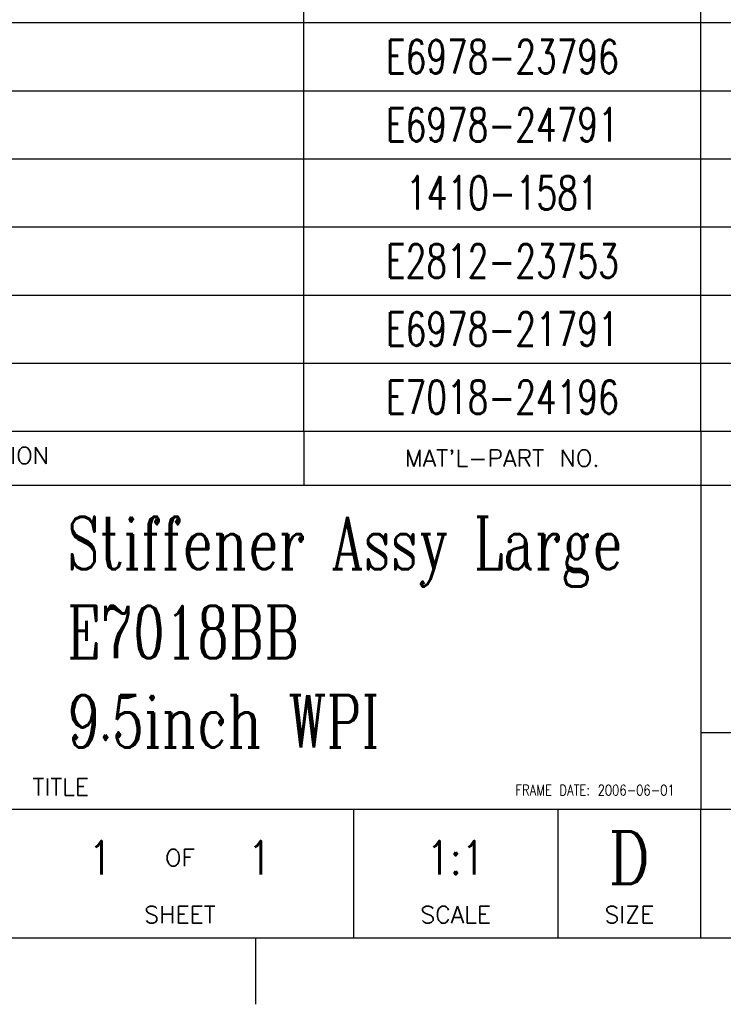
# Model space of a CAD drawing. Header units: inches. Extents: x 0 to 882, y 0 to 559.
# Tile 12 of 29: x 728 to 795, y 0 to 94. Entities that reach past the tile are written whole.
import ezdxf

# ---------------------------------------------------------------- set-up
doc = ezdxf.new("R2010")
doc.units = ezdxf.units.IN
doc.layers.add('1', color=7, linetype='Continuous')
doc.styles.add('CONVERTER_14', font='txt.shx', dxfattribs={"width": 0.72})
doc.styles.add('CONVERTER_15', font='txt.shx', dxfattribs={"width": 1.035})
doc.styles.add('CONVERTER_16', font='txt.shx', dxfattribs={"width": 0.81})
doc.styles.add('CONVERTER_18', font='complex.shx', dxfattribs={"width": 0.855})
doc.styles.add('CONVERTER_19', font='complex.shx', dxfattribs={"width": 0.7125})

# ---------------------------------------------------------------- blocks, each defined once
blk = doc.blocks.new('Docu_bom_sketch', base_point=(652.859, 49.544))
at = {"color": 4, "linetype": 'Continuous'}
for p, q in [((755.468, 93.703), (755.468, 100.203)), ((793.353, 93.703), (793.353, 100.203)), ((652.859, 93.703), (857.25, 93.703)), ((755.468, 87.203), (755.468, 93.703)), ((793.353, 87.203), (793.353, 93.703)), ((652.859, 87.203), (857.25, 87.203)), ((755.468, 80.703), (755.468, 87.203)), ((793.353, 80.703), (793.353, 87.203)), ((652.859, 80.703), (857.25, 80.703)), ((755.468, 74.203), (755.468, 80.703)), ((793.353, 74.203), (793.353, 80.703)), ((652.859, 74.203), (857.25, 74.203)), ((755.468, 67.703), (755.468, 74.203)), ((793.353, 67.703), (793.353, 74.203)), ((652.859, 67.703), (857.25, 67.703)), ((755.468, 61.203), (755.468, 67.703)), ((793.353, 61.203), (793.353, 67.703)), ((652.859, 61.203), (857.25, 61.203)), ((755.468, 54.703), (755.468, 61.203)), ((793.353, 54.703), (793.353, 61.203)), ((652.859, 54.703), (857.25, 54.703)), ((755.468, 54.703), (755.468, 49.544)), ((793.353, 54.703), (793.353, 49.544))]:
    blk.add_line(p, q, dxfattribs=at)
at = {"color": 3, "char_height": 3.2, "attachment_point": 2, "line_spacing_factor": 1.020408, "style": 'CONVERTER_14'}
for s, insert in [('E6978-23796', (774.41, 92.053)), ('E6978-24791', (774.41, 85.553)), ('1410-1581', (774.41, 79.053)), ('E2812-23753', (774.41, 72.553)), ('E6978-21791', (774.41, 66.053)), ('E7018-24196', (774.41, 59.553))]:
    blk.add_mtext(s, dxfattribs=dict(at, insert=insert))
at = {"color": 4, "char_height": 1.6, "attachment_point": 5, "line_spacing_factor": 1.12545, "style": 'CONVERTER_15'}
for s, insert in [('PART/MATERIAL-DESCRIPTION', (714.704, 52.123)), ("MAT'L-PART NO.", (774.41, 52.123))]:
    blk.add_mtext(s, dxfattribs=dict(at, insert=insert))
blk = doc.blocks.new('Drawing_Grid_Zones', base_point=(6.35, 6.35))
at = {"layer": '1', "color": 4, "linetype": 'Continuous'}
blk.add_line((750.8875, 0), (750.8875, 6.35), dxfattribs=at)
blk = doc.blocks.new('D_Size_Verigy_Frame', base_point=(6.35, 6.35))
at = {"color": 7, "linetype": 'Continuous'}
for p, q in [((652.859, 49.544), (857.25, 49.544)), ((793.353, 49.544), (793.353, 18.588)), ((793.353, 18.588), (727.091, 18.588)), ((857.25, 18.588), (793.353, 18.588)), ((793.353, 6.35), (793.353, 18.588))]:
    blk.add_line(p, q, dxfattribs=at)
at = {"color": 4, "linetype": 'Continuous'}
for p, q in [((857.25, 25.912), (793.353, 25.912)), ((760.222, 18.588), (760.222, 6.35))]:
    blk.add_line(p, q, dxfattribs=at)
at = {"layer": '1', "color": 4, "linetype": 'Continuous'}
blk.add_line((779.699, 18.588), (779.699, 6.35), dxfattribs=at)
at = {"layer": '1', "color": 7, "linetype": 'Continuous'}
blk.add_line((9.35, 6.35), (854.25, 6.35), dxfattribs=at)
at = {"layer": '1'}
blk.add_blockref('Drawing_Grid_Zones', (6.35, 6.35), dxfattribs=at)
at = {"color": 3, "line_spacing_factor": 1.020408}
for s, insert, char_height, attachment_point, style in [('Stiffener Assy Large\\PE7018BB\\P9.5inch WPI', (732.909, 35.527), 5, 4, 'CONVERTER_19'), ('1', (736.056, 13.994), 3.2, 5, 'CONVERTER_16'), ('1', (751.256, 13.994), 3.2, 5, 'CONVERTER_16'), ('1:1', (769.96, 13.994), 3.2, 5, 'CONVERTER_16')]:
    blk.add_mtext(s, dxfattribs=dict(at, insert=insert, char_height=char_height, attachment_point=attachment_point, style=style))
at = {"color": 4}
for s, insert, char_height, attachment_point, line_spacing_factor, style in [('TITLE', (729.591, 19.938), 1.6, 7, 1.12545, 'CONVERTER_15'), ('FRAME DATE: 2006-06-01', (790.853, 19.938), 1, 9, 1.020408, 'CONVERTER_16'), ('D', (786.526, 13.994), 5, 5, 1.020408, 'CONVERTER_18'), ('OF', (743.656, 13.994), 1.6, 5, 1.12545, 'CONVERTER_15'), ('SHEET', (743.656, 7.759), 1.6, 8, 1.12545, 'CONVERTER_15'), ('SCALE', (769.96, 7.759), 1.6, 8, 1.12545, 'CONVERTER_15'), ('SIZE', (786.526, 7.759), 1.6, 8, 1.12545, 'CONVERTER_15')]:
    blk.add_mtext(s, dxfattribs=dict(at, insert=insert, char_height=char_height, attachment_point=attachment_point, line_spacing_factor=line_spacing_factor, style=style))

msp = doc.modelspace()

# ---------------------------------------------------------------- block references
for name, p in [('D_Size_Verigy_Frame', (6.35, 6.35)), ('Docu_bom_sketch', (652.859375, 49.54375))]:
    msp.add_blockref(name, p)

doc.saveas('drawing.dxf')
